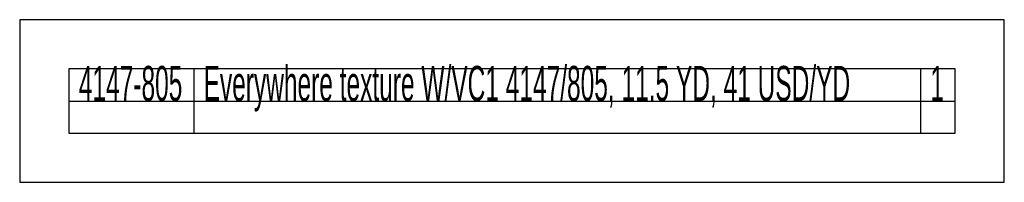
# Model space of a CAD drawing. Header units: inches. Extents: x -211 to 145, y -42 to 108.
# Tile 39 of 222: x -211 to -132, y 57 to 70. Entities that reach past the tile are written whole.
import ezdxf

# ---------------------------------------------------------------- set-up
doc = ezdxf.new("R2010")
doc.units = ezdxf.units.IN
doc.header["$MEASUREMENT"] = 0
doc.layers.add('A-FURN', color=7, linetype='Continuous')
doc.layers.add('A-FURN-P-PICK', color=5, linetype='Continuous')
doc.styles.add('Arial', font='arial.ttf')

# ---------------------------------------------------------------- blocks, each defined once
blk = doc.blocks.new('*C29')
at = {"layer": 'A-FURN-P-PICK', "linetype": 'Continuous'}
for p, q in [((13.898, 9.055), (13.898, 3.937)), ((71.929, 9.055), (71.929, 3.937)), ((3.937, 6.496), (74.685, 6.496))]:
    blk.add_line(p, q, dxfattribs=at)
for points in [[(0, 0), (78.622, 0), (78.622, 12.992), (0, 12.992), (0, 0)], [(3.937, 3.937), (74.685, 3.937), (74.685, 9.055), (3.937, 9.055), (3.937, 3.937)]]:
    blk.add_lwpolyline(points, close=True, dxfattribs=at)
at = {"layer": 'A-FURN-P-PICK', "linetype": 'Continuous', "style": 'Arial', "width": 0.5}
for tag, p in [('ITEXT-2', (4.724, 6.496)), ('ITEXT', (14.685, 6.496)), ('ITEXT-1', (72.717, 6.496))]:
    blk.add_attdef(tag, p, '', height=2.8, dxfattribs=at).dxf.unprotected_set("ltscale", 0)

msp = doc.modelspace()

# ---------------------------------------------------------------- block references
at = {"layer": 'A-FURN', "linetype": 'Continuous'}
msp.add_blockref('*C29', (-210.573, 57.102), dxfattribs=at).add_auto_attribs({'ITEXT': 'Everywhere texture W/VC1 4147/805, 11.5 YD, 41 USD/YD', 'ITEXT-1': '1', 'ITEXT-2': '4147-805'})

doc.saveas('drawing.dxf')
